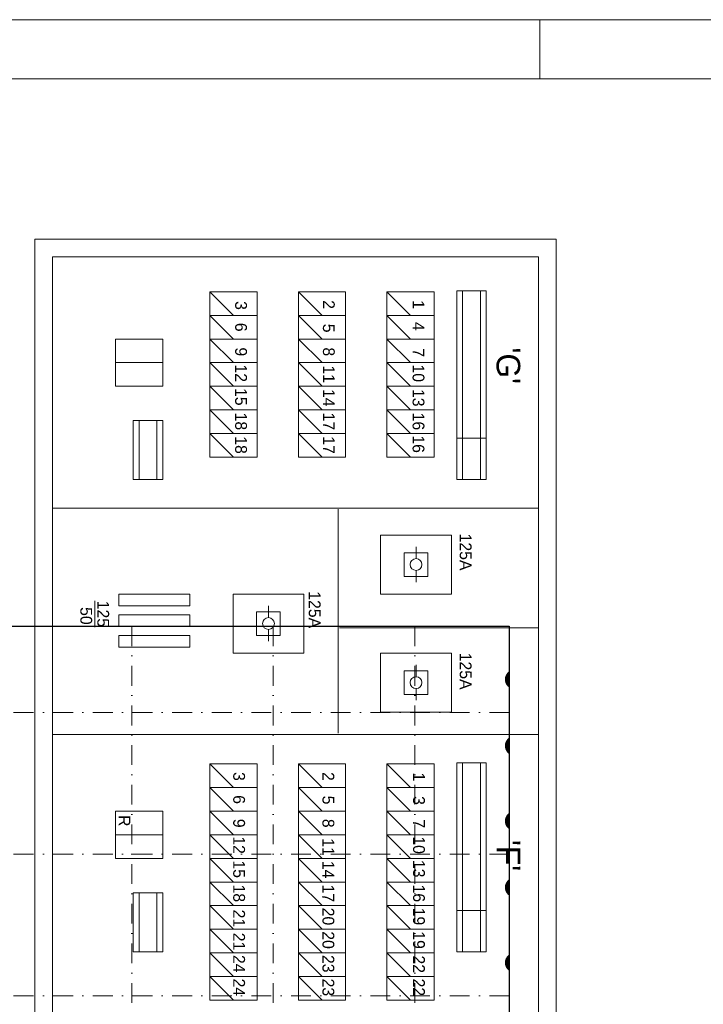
# Model space of a CAD drawing. Header units: millimetres. Extents: x 3142 to 87102, y -2885 to 56486.
# Tile 17 of 18: x 27495 to 50659, y 23121 to 56486. Entities that reach past the tile are written whole.
import ezdxf
from ezdxf.xclip import XClip

# ---------------------------------------------------------------- set-up
doc = ezdxf.new("R2010")
doc.units = ezdxf.units.MM
doc.header["$PDMODE"] = 3
doc.header["$PDSIZE"] = 1
doc.linetypes.add('DGN4', pattern=[1343.35376, 671.67688, -335.83844, 0, -335.83844])
for name, color, linetype in [('1', 7, 'Continuous'), ('52', 7, 'Continuous'), ('56', 7, 'Continuous'), ('58', 7, 'Continuous')]:
    doc.layers.add(name, color=color, linetype=linetype)
doc.styles.add('dgn003', font='dgn003.shx')
doc.styles.get("Standard").update_dxf_attribs({"font": 'arial.ttf'})
doc.dimstyles.get("Standard").update_dxf_attribs({"dimtxt": 0.18, "dimasz": 0.18, "dimexe": 0.18, "dimexo": 0.0625, "dimgap": 0.09, "dimtad": 0, "dimtih": 1, "dimtoh": 1, "dimdec": 4, "dimzin": 0, "dimdsep": 46, "dimtxsty": 'Standard', "dimcen": 0.09, "dimadec": 0, "dimazin": 0, "dimtfac": 1, "dimtdec": 4, "dimtofl": 0, "dimtmove": 0, "dimatfit": 3, "dimfxl": 1, "dimtolj": 1, "dimtzin": 0, "dimarcsym": 0})

# ---------------------------------------------------------------- blocks, each defined once
blk = doc.blocks.new('A1')
at = {"layer": '1', "color": 5, "linetype": 'Continuous', "lineweight": 0, "flags": 128}
blk.add_lwpolyline([(1000, 1000), (83100, 1000), (83100, 58400), (1000, 58400), (1000, 1000)], dxfattribs=at)
blk = doc.blocks.new('_DotSmall')
at = {"color": 0, "linetype": 'ByBlock', "const_width": 0.5}
blk.add_lwpolyline([(-0.0625, 0, 1), (0.0625, 0, 1)], format="xyb", close=True, dxfattribs=at)
blk = doc.blocks.new('*D17849')
at = {"layer": '58', "color": 3, "linetype": 'Continuous', "lineweight": 0, "transparency": 16777216}
for p, q in [((36433.44, 23417.77), (36433.44, 22692.77)), ((36433.44, 21167.77), (36433.44, 21892.77))]:
    blk.add_line(p, q, dxfattribs=at)
at = {"layer": 'Defpoints', "color": 0, "linetype": 'Continuous', "transparency": 16777216}
for p in [(36433.44, 23417.77), (37064.76, 23417.77), (37064.76, 21167.77)]:
    blk.add_point(p, dxfattribs=at)
at = {"layer": '58', "color": 3, "linetype": 'Continuous', "lineweight": 0, "transparency": 16777216, "xscale": 1080, "yscale": 1080, "zscale": 1080}
for p, rotation in [((36433.44, 23417.77), 90), ((36433.44, 21167.77), 270)]:
    blk.add_blockref('_DotSmall', p, dxfattribs=dict(at, rotation=rotation))
at = {"layer": '58', "color": 3, "linetype": 'Continuous', "lineweight": 0, "transparency": 16777216, "insert": (36433.44, 22292.77), "char_height": 200, "attachment_point": 5, "rotation": 270, "style": 'dgn003'}
blk.add_mtext('\\A1;2250', dxfattribs=at)
blk = doc.blocks.new('*D17850')
at = {"layer": '58', "color": 3, "linetype": 'Continuous', "lineweight": 0, "transparency": 16777216}
for p, q in [((36433.44, 25967.77), (36433.44, 25092.77)), ((36433.44, 23417.77), (36433.44, 24292.77))]:
    blk.add_line(p, q, dxfattribs=at)
at = {"layer": 'Defpoints', "color": 0, "linetype": 'Continuous', "transparency": 16777216}
for p in [(37064.76, 25967.77), (36433.44, 23417.77), (37064.76, 23417.77)]:
    blk.add_point(p, dxfattribs=at)
at = {"layer": '58', "color": 3, "linetype": 'Continuous', "lineweight": 0, "transparency": 16777216, "xscale": 1080, "yscale": 1080, "zscale": 1080}
for p, rotation in [((36433.44, 25967.77), 90), ((36433.44, 23417.77), 270)]:
    blk.add_blockref('_DotSmall', p, dxfattribs=dict(at, rotation=rotation))
at = {"layer": '58', "color": 3, "linetype": 'Continuous', "lineweight": 0, "transparency": 16777216, "insert": (36433.44, 24692.77), "char_height": 200, "attachment_point": 5, "rotation": 90, "style": 'dgn003'}
blk.add_mtext('\\A1;2550', dxfattribs=at)
blk = doc.blocks.new('*D17851')
at = {"layer": '58', "color": 3, "linetype": 'Continuous', "lineweight": 0, "transparency": 16777216}
for p, q in [((36433.44, 28217.77), (36433.44, 27492.77)), ((36433.44, 25967.77), (36433.44, 26692.77))]:
    blk.add_line(p, q, dxfattribs=at)
at = {"layer": 'Defpoints', "color": 0, "linetype": 'Continuous', "transparency": 16777216}
for p in [(36433.44, 28217.77), (37064.76, 28217.77), (37064.76, 25967.77)]:
    blk.add_point(p, dxfattribs=at)
at = {"layer": '58', "color": 3, "linetype": 'Continuous', "lineweight": 0, "transparency": 16777216, "xscale": 1080, "yscale": 1080, "zscale": 1080}
for p, rotation in [((36433.44, 28217.77), 90), ((36433.44, 25967.77), 270)]:
    blk.add_blockref('_DotSmall', p, dxfattribs=dict(at, rotation=rotation))
at = {"layer": '58', "color": 3, "linetype": 'Continuous', "lineweight": 0, "transparency": 16777216, "insert": (36433.44, 27092.77), "char_height": 200, "attachment_point": 5, "rotation": 270, "style": 'dgn003'}
blk.add_mtext('\\A1;2250', dxfattribs=at)
blk = doc.blocks.new('*D17852')
at = {"layer": '58', "color": 3, "linetype": 'Continuous', "lineweight": 0, "transparency": 16777216}
for p, q in [((36433.44, 30767.77), (36433.44, 29892.77)), ((36433.44, 28217.77), (36433.44, 29092.77))]:
    blk.add_line(p, q, dxfattribs=at)
at = {"layer": 'Defpoints', "color": 0, "linetype": 'Continuous', "transparency": 16777216}
for p in [(36433.44, 30767.77), (37064.76, 30767.77), (37064.76, 28217.77)]:
    blk.add_point(p, dxfattribs=at)
at = {"layer": '58', "color": 3, "linetype": 'Continuous', "lineweight": 0, "transparency": 16777216, "xscale": 1080, "yscale": 1080, "zscale": 1080}
for p, rotation in [((36433.44, 30767.77), 90), ((36433.44, 28217.77), 270)]:
    blk.add_blockref('_DotSmall', p, dxfattribs=dict(at, rotation=rotation))
at = {"layer": '58', "color": 3, "linetype": 'Continuous', "lineweight": 0, "transparency": 16777216, "insert": (36433.44, 29492.77), "char_height": 200, "attachment_point": 5, "rotation": 270, "style": 'dgn003'}
blk.add_mtext('\\A1;2550', dxfattribs=at)
blk = doc.blocks.new('*D17853')
at = {"layer": '58', "color": 3, "linetype": 'Continuous', "lineweight": 0, "transparency": 16777216}
for p, q in [((36433.44, 33017.77), (36433.44, 32292.77)), ((36433.44, 30767.77), (36433.44, 31492.77))]:
    blk.add_line(p, q, dxfattribs=at)
at = {"layer": 'Defpoints', "color": 0, "linetype": 'Continuous', "transparency": 16777216}
for p in [(36433.44, 33017.77), (37064.76, 33017.77), (37064.76, 30767.77)]:
    blk.add_point(p, dxfattribs=at)
at = {"layer": '58', "color": 3, "linetype": 'Continuous', "lineweight": 0, "transparency": 16777216, "xscale": 1080, "yscale": 1080, "zscale": 1080}
for p, rotation in [((36433.44, 33017.77), 90), ((36433.44, 30767.77), 270)]:
    blk.add_blockref('_DotSmall', p, dxfattribs=dict(at, rotation=rotation))
at = {"layer": '58', "color": 3, "linetype": 'Continuous', "lineweight": 0, "transparency": 16777216, "insert": (36433.44, 31892.77), "char_height": 200, "attachment_point": 5, "rotation": 270, "style": 'dgn003'}
blk.add_mtext('\\A1;2250', dxfattribs=at)
blk = doc.blocks.new('*D17854')
at = {"layer": '58', "color": 3, "linetype": 'Continuous', "lineweight": 0, "transparency": 16777216}
for p, q in [((36433.44, 35567.77), (36433.44, 34692.77)), ((36433.44, 33017.77), (36433.44, 33892.77))]:
    blk.add_line(p, q, dxfattribs=at)
at = {"layer": 'Defpoints', "color": 0, "linetype": 'Continuous', "transparency": 16777216}
for p in [(37064.76, 35567.77), (36433.44, 33017.77), (37064.76, 33017.77)]:
    blk.add_point(p, dxfattribs=at)
at = {"layer": '58', "color": 3, "linetype": 'Continuous', "lineweight": 0, "transparency": 16777216, "xscale": 1080, "yscale": 1080, "zscale": 1080}
for p, rotation in [((36433.44, 35567.77), 90), ((36433.44, 33017.77), 270)]:
    blk.add_blockref('_DotSmall', p, dxfattribs=dict(at, rotation=rotation))
at = {"layer": '58', "color": 3, "linetype": 'Continuous', "lineweight": 0, "transparency": 16777216, "insert": (36433.44, 34292.77), "char_height": 200, "attachment_point": 5, "rotation": 90, "style": 'dgn003'}
blk.add_mtext('\\A1;2550', dxfattribs=at)
blk = doc.blocks.new('AnonymousCell')
at = {"layer": '52', "color": 1, "linetype": 'Continuous', "lineweight": 0}
blk.add_line((-700, 400), (100, -400), dxfattribs=at)
at = {"layer": '52', "color": 1, "linetype": 'Continuous', "lineweight": 0, "flags": 128}
blk.add_lwpolyline([(-700, 400), (-700, -400), (900, -400), (900, 400), (-700, 400)], dxfattribs=at)
blk = doc.blocks.new('AnonymousCell1')
at = {"layer": '52', "color": 1, "linetype": 'Continuous', "lineweight": 0}
blk.add_line((-700, 400), (100, -400), dxfattribs=at)
at = {"layer": '52', "color": 1, "linetype": 'Continuous', "lineweight": 0, "flags": 128}
blk.add_lwpolyline([(-700, 400), (-700, -400), (900, -400), (900, 400), (-700, 400)], dxfattribs=at)
blk = doc.blocks.new('AnonymousCell2')
at = {"layer": '52', "color": 1, "linetype": 'Continuous', "lineweight": 0}
blk.add_line((-700, 400), (100, -400), dxfattribs=at)
at = {"layer": '52', "color": 1, "linetype": 'Continuous', "lineweight": 0, "flags": 128}
blk.add_lwpolyline([(-700, 400), (-700, -400), (900, -400), (900, 400), (-700, 400)], dxfattribs=at)
blk = doc.blocks.new('AnonymousCell3')
at = {"layer": '52', "color": 1, "linetype": 'Continuous', "lineweight": 0}
blk.add_line((-700, 400), (100, -400), dxfattribs=at)
at = {"layer": '52', "color": 1, "linetype": 'Continuous', "lineweight": 0, "flags": 128}
blk.add_lwpolyline([(-700, 400), (-700, -400), (900, -400), (900, 400), (-700, 400)], dxfattribs=at)
blk = doc.blocks.new('AnonymousCell4')
at = {"layer": '52', "color": 1, "linetype": 'Continuous', "lineweight": 0}
blk.add_line((-700, 400), (100, -400), dxfattribs=at)
at = {"layer": '52', "color": 1, "linetype": 'Continuous', "lineweight": 0, "flags": 128}
blk.add_lwpolyline([(-700, 400), (-700, -400), (900, -400), (900, 400), (-700, 400)], dxfattribs=at)
blk = doc.blocks.new('AnonymousCell5')
at = {"layer": '52', "color": 1, "linetype": 'Continuous', "lineweight": 0}
blk.add_line((-700, 400), (100, -400), dxfattribs=at)
at = {"layer": '52', "color": 1, "linetype": 'Continuous', "lineweight": 0, "flags": 128}
blk.add_lwpolyline([(-700, 400), (-700, -400), (900, -400), (900, 400), (-700, 400)], dxfattribs=at)
blk = doc.blocks.new('AnonymousCell6')
at = {"layer": '52', "color": 1, "linetype": 'Continuous', "lineweight": 0}
blk.add_line((-700, 400), (100, -400), dxfattribs=at)
at = {"layer": '52', "color": 1, "linetype": 'Continuous', "lineweight": 0, "flags": 128}
blk.add_lwpolyline([(-700, 400), (-700, -400), (900, -400), (900, 400), (-700, 400)], dxfattribs=at)
blk = doc.blocks.new('AnonymousCell7')
at = {"layer": '52', "color": 1, "linetype": 'Continuous', "lineweight": 0}
blk.add_line((-700, 400), (100, -400), dxfattribs=at)
at = {"layer": '52', "color": 1, "linetype": 'Continuous', "lineweight": 0, "flags": 128}
blk.add_lwpolyline([(-700, 400), (-700, -400), (900, -400), (900, 400), (-700, 400)], dxfattribs=at)
blk = doc.blocks.new('AnonymousCell8')
at = {"layer": '52', "color": 1, "linetype": 'Continuous', "lineweight": 0}
blk.add_line((-700, 400), (100, -400), dxfattribs=at)
at = {"layer": '52', "color": 1, "linetype": 'Continuous', "lineweight": 0, "flags": 128}
blk.add_lwpolyline([(-700, 400), (-700, -400), (900, -400), (900, 400), (-700, 400)], dxfattribs=at)
blk = doc.blocks.new('AnonymousCell9')
at = {"layer": '52', "color": 1, "linetype": 'Continuous', "lineweight": 0}
blk.add_line((-700, 400), (100, -400), dxfattribs=at)
at = {"layer": '52', "color": 1, "linetype": 'Continuous', "lineweight": 0, "flags": 128}
blk.add_lwpolyline([(-700, 400), (-700, -400), (900, -400), (900, 400), (-700, 400)], dxfattribs=at)
blk = doc.blocks.new('AnonymousCell10')
at = {"layer": '52', "color": 1, "linetype": 'Continuous', "lineweight": 0}
blk.add_line((-700, 400), (100, -400), dxfattribs=at)
at = {"layer": '52', "color": 1, "linetype": 'Continuous', "lineweight": 0, "flags": 128}
blk.add_lwpolyline([(-700, 400), (-700, -400), (900, -400), (900, 400), (-700, 400)], dxfattribs=at)
blk = doc.blocks.new('AnonymousCell11')
at = {"layer": '52', "color": 1, "linetype": 'Continuous', "lineweight": 0}
blk.add_line((-700, 400), (100, -400), dxfattribs=at)
at = {"layer": '52', "color": 1, "linetype": 'Continuous', "lineweight": 0, "flags": 128}
blk.add_lwpolyline([(-700, 400), (-700, -400), (900, -400), (900, 400), (-700, 400)], dxfattribs=at)
blk = doc.blocks.new('AnonymousCell12')
at = {"layer": '52', "color": 1, "linetype": 'Continuous', "lineweight": 0}
blk.add_line((-700, 400), (100, -400), dxfattribs=at)
at = {"layer": '52', "color": 1, "linetype": 'Continuous', "lineweight": 0, "flags": 128}
blk.add_lwpolyline([(-700, 400), (-700, -400), (900, -400), (900, 400), (-700, 400)], dxfattribs=at)
blk = doc.blocks.new('AnonymousCell13')
at = {"layer": '52', "color": 1, "linetype": 'Continuous', "lineweight": 0}
blk.add_line((-700, 400), (100, -400), dxfattribs=at)
at = {"layer": '52', "color": 1, "linetype": 'Continuous', "lineweight": 0, "flags": 128}
blk.add_lwpolyline([(-700, 400), (-700, -400), (900, -400), (900, 400), (-700, 400)], dxfattribs=at)
blk = doc.blocks.new('AnonymousCell14')
at = {"layer": '52', "color": 1, "linetype": 'Continuous', "lineweight": 0}
blk.add_line((-700, 400), (100, -400), dxfattribs=at)
at = {"layer": '52', "color": 1, "linetype": 'Continuous', "lineweight": 0, "flags": 128}
blk.add_lwpolyline([(-700, 400), (-700, -400), (900, -400), (900, 400), (-700, 400)], dxfattribs=at)
blk = doc.blocks.new('AnonymousCell15')
at = {"layer": '52', "color": 1, "linetype": 'Continuous', "lineweight": 0}
blk.add_line((-700, 400), (100, -400), dxfattribs=at)
at = {"layer": '52', "color": 1, "linetype": 'Continuous', "lineweight": 0, "flags": 128}
blk.add_lwpolyline([(-700, 400), (-700, -400), (900, -400), (900, 400), (-700, 400)], dxfattribs=at)
blk = doc.blocks.new('AnonymousCell16')
at = {"layer": '52', "color": 1, "linetype": 'Continuous', "lineweight": 0}
blk.add_line((-700, 400), (100, -400), dxfattribs=at)
at = {"layer": '52', "color": 1, "linetype": 'Continuous', "lineweight": 0, "flags": 128}
blk.add_lwpolyline([(-700, 400), (-700, -400), (900, -400), (900, 400), (-700, 400)], dxfattribs=at)
blk = doc.blocks.new('AnonymousCell17')
at = {"layer": '52', "color": 1, "linetype": 'Continuous', "lineweight": 0}
blk.add_line((-700, 400), (100, -400), dxfattribs=at)
at = {"layer": '52', "color": 1, "linetype": 'Continuous', "lineweight": 0, "flags": 128}
blk.add_lwpolyline([(-700, 400), (-700, -400), (900, -400), (900, 400), (-700, 400)], dxfattribs=at)
blk = doc.blocks.new('AnonymousCell18')
at = {"layer": '52', "color": 1, "linetype": 'Continuous', "lineweight": 0}
blk.add_line((-700, 400), (100, -400), dxfattribs=at)
at = {"layer": '52', "color": 1, "linetype": 'Continuous', "lineweight": 0, "flags": 128}
blk.add_lwpolyline([(-700, 400), (-700, -400), (900, -400), (900, 400), (-700, 400)], dxfattribs=at)
blk = doc.blocks.new('AnonymousCell19')
at = {"layer": '52', "color": 1, "linetype": 'Continuous', "lineweight": 0}
blk.add_line((-700, 400), (100, -400), dxfattribs=at)
at = {"layer": '52', "color": 1, "linetype": 'Continuous', "lineweight": 0, "flags": 128}
blk.add_lwpolyline([(-700, 400), (-700, -400), (900, -400), (900, 400), (-700, 400)], dxfattribs=at)
blk = doc.blocks.new('AnonymousCell20')
at = {"layer": '52', "color": 1, "linetype": 'Continuous', "lineweight": 0}
blk.add_line((-700, 400), (100, -400), dxfattribs=at)
at = {"layer": '52', "color": 1, "linetype": 'Continuous', "lineweight": 0, "flags": 128}
blk.add_lwpolyline([(-700, 400), (-700, -400), (900, -400), (900, 400), (-700, 400)], dxfattribs=at)
blk = doc.blocks.new('AnonymousCell21')
at = {"layer": '52', "color": 1, "linetype": 'Continuous', "lineweight": 0}
for p, q in [((0, 200), (0, 600)), ((0, -200), (0, -600))]:
    blk.add_line(p, q, dxfattribs=at)
at = {"layer": '52', "color": 1, "linetype": 'Continuous', "lineweight": 0, "flags": 128}
for points in [[(1200, 1000), (1200, -1000), (-1200, -1000), (-1200, 1000), (1200, 1000)], [(-400, 400), (-400, -400), (400, -400), (400, 400), (-400, 400)]]:
    blk.add_lwpolyline(points, dxfattribs=at)
at = {"layer": '52', "color": 1, "linetype": 'Continuous', "lineweight": 0}
blk.add_circle((1, 0), 200, dxfattribs=at)
blk = doc.blocks.new('AnonymousCell22')
at = {"layer": '52', "color": 1, "linetype": 'Continuous', "lineweight": 0}
for p, q in [((0, 200), (0, 600)), ((0, -200), (0, -600))]:
    blk.add_line(p, q, dxfattribs=at)
at = {"layer": '52', "color": 1, "linetype": 'Continuous', "lineweight": 0, "flags": 128}
for points in [[(1200, 1000), (1200, -1000), (-1200, -1000), (-1200, 1000), (1200, 1000)], [(-400, 400), (-400, -400), (400, -400), (400, 400), (-400, 400)]]:
    blk.add_lwpolyline(points, dxfattribs=at)
at = {"layer": '52', "color": 1, "linetype": 'Continuous', "lineweight": 0}
blk.add_circle((1, 0), 200, dxfattribs=at)
blk = doc.blocks.new('AnonymousCell23')
at = {"layer": '52', "color": 1, "linetype": 'Continuous', "lineweight": 0}
for p, q in [((0, 200), (0, 600)), ((0, -200), (0, -600))]:
    blk.add_line(p, q, dxfattribs=at)
at = {"layer": '52', "color": 1, "linetype": 'Continuous', "lineweight": 0, "flags": 128}
for points in [[(1200, 1000), (1200, -1000), (-1200, -1000), (-1200, 1000), (1200, 1000)], [(-400, 400), (-400, -400), (400, -400), (400, 400), (-400, 400)]]:
    blk.add_lwpolyline(points, dxfattribs=at)
at = {"layer": '52', "color": 1, "linetype": 'Continuous', "lineweight": 0}
blk.add_circle((1, 0), 200, dxfattribs=at)
blk = doc.blocks.new('AnonymousCell24')
at = {"layer": '52', "color": 1, "linetype": 'Continuous', "lineweight": 0}
blk.add_line((-700, 400), (100, -400), dxfattribs=at)
at = {"layer": '52', "color": 1, "linetype": 'Continuous', "lineweight": 0, "flags": 128}
blk.add_lwpolyline([(-700, 400), (-700, -400), (900, -400), (900, 400), (-700, 400)], dxfattribs=at)
blk = doc.blocks.new('AnonymousCell25')
at = {"layer": '52', "color": 1, "linetype": 'Continuous', "lineweight": 0}
blk.add_line((-700, 400), (100, -400), dxfattribs=at)
at = {"layer": '52', "color": 1, "linetype": 'Continuous', "lineweight": 0, "flags": 128}
blk.add_lwpolyline([(-700, 400), (-700, -400), (900, -400), (900, 400), (-700, 400)], dxfattribs=at)
blk = doc.blocks.new('AnonymousCell26')
at = {"layer": '52', "color": 1, "linetype": 'Continuous', "lineweight": 0}
blk.add_line((-700, 400), (100, -400), dxfattribs=at)
at = {"layer": '52', "color": 1, "linetype": 'Continuous', "lineweight": 0, "flags": 128}
blk.add_lwpolyline([(-700, 400), (-700, -400), (900, -400), (900, 400), (-700, 400)], dxfattribs=at)
blk = doc.blocks.new('AnonymousCell27')
at = {"layer": '52', "color": 1, "linetype": 'Continuous', "lineweight": 0}
blk.add_line((-700, 400), (100, -400), dxfattribs=at)
at = {"layer": '52', "color": 1, "linetype": 'Continuous', "lineweight": 0, "flags": 128}
blk.add_lwpolyline([(-700, 400), (-700, -400), (900, -400), (900, 400), (-700, 400)], dxfattribs=at)
blk = doc.blocks.new('AnonymousCell28')
at = {"layer": '52', "color": 1, "linetype": 'Continuous', "lineweight": 0}
blk.add_line((-700, 400), (100, -400), dxfattribs=at)
at = {"layer": '52', "color": 1, "linetype": 'Continuous', "lineweight": 0, "flags": 128}
blk.add_lwpolyline([(-700, 400), (-700, -400), (900, -400), (900, 400), (-700, 400)], dxfattribs=at)
blk = doc.blocks.new('AnonymousCell29')
at = {"layer": '52', "color": 1, "linetype": 'Continuous', "lineweight": 0}
blk.add_line((-700, 400), (100, -400), dxfattribs=at)
at = {"layer": '52', "color": 1, "linetype": 'Continuous', "lineweight": 0, "flags": 128}
blk.add_lwpolyline([(-700, 400), (-700, -400), (900, -400), (900, 400), (-700, 400)], dxfattribs=at)
blk = doc.blocks.new('AnonymousCell30')
at = {"layer": '52', "color": 1, "linetype": 'Continuous', "lineweight": 0}
blk.add_line((-700, 400), (100, -400), dxfattribs=at)
at = {"layer": '52', "color": 1, "linetype": 'Continuous', "lineweight": 0, "flags": 128}
blk.add_lwpolyline([(-700, 400), (-700, -400), (900, -400), (900, 400), (-700, 400)], dxfattribs=at)
blk = doc.blocks.new('AnonymousCell31')
at = {"layer": '52', "color": 1, "linetype": 'Continuous', "lineweight": 0}
blk.add_line((-700, 400), (100, -400), dxfattribs=at)
at = {"layer": '52', "color": 1, "linetype": 'Continuous', "lineweight": 0, "flags": 128}
blk.add_lwpolyline([(-700, 400), (-700, -400), (900, -400), (900, 400), (-700, 400)], dxfattribs=at)
blk = doc.blocks.new('AnonymousCell32')
at = {"layer": '52', "color": 1, "linetype": 'Continuous', "lineweight": 0}
blk.add_line((-700, 400), (100, -400), dxfattribs=at)
at = {"layer": '52', "color": 1, "linetype": 'Continuous', "lineweight": 0, "flags": 128}
blk.add_lwpolyline([(-700, 400), (-700, -400), (900, -400), (900, 400), (-700, 400)], dxfattribs=at)
blk = doc.blocks.new('AnonymousCell33')
at = {"layer": '52', "color": 1, "linetype": 'Continuous', "lineweight": 0}
blk.add_line((-700, 400), (100, -400), dxfattribs=at)
at = {"layer": '52', "color": 1, "linetype": 'Continuous', "lineweight": 0, "flags": 128}
blk.add_lwpolyline([(-700, 400), (-700, -400), (900, -400), (900, 400), (-700, 400)], dxfattribs=at)
blk = doc.blocks.new('AnonymousCell34')
at = {"layer": '52', "color": 1, "linetype": 'Continuous', "lineweight": 0}
blk.add_line((-700, 400), (100, -400), dxfattribs=at)
at = {"layer": '52', "color": 1, "linetype": 'Continuous', "lineweight": 0, "flags": 128}
blk.add_lwpolyline([(-700, 400), (-700, -400), (900, -400), (900, 400), (-700, 400)], dxfattribs=at)
blk = doc.blocks.new('AnonymousCell35')
at = {"layer": '52', "color": 1, "linetype": 'Continuous', "lineweight": 0}
blk.add_line((-700, 400), (100, -400), dxfattribs=at)
at = {"layer": '52', "color": 1, "linetype": 'Continuous', "lineweight": 0, "flags": 128}
blk.add_lwpolyline([(-700, 400), (-700, -400), (900, -400), (900, 400), (-700, 400)], dxfattribs=at)
blk = doc.blocks.new('AnonymousCell36')
at = {"layer": '52', "color": 1, "linetype": 'Continuous', "lineweight": 0}
blk.add_line((-700, 400), (100, -400), dxfattribs=at)
at = {"layer": '52', "color": 1, "linetype": 'Continuous', "lineweight": 0, "flags": 128}
blk.add_lwpolyline([(-700, 400), (-700, -400), (900, -400), (900, 400), (-700, 400)], dxfattribs=at)
blk = doc.blocks.new('AnonymousCell37')
at = {"layer": '52', "color": 1, "linetype": 'Continuous', "lineweight": 0}
blk.add_line((-700, 400), (100, -400), dxfattribs=at)
at = {"layer": '52', "color": 1, "linetype": 'Continuous', "lineweight": 0, "flags": 128}
blk.add_lwpolyline([(-700, 400), (-700, -400), (900, -400), (900, 400), (-700, 400)], dxfattribs=at)
blk = doc.blocks.new('AnonymousCell38')
at = {"layer": '52', "color": 1, "linetype": 'Continuous', "lineweight": 0}
blk.add_line((-700, 400), (100, -400), dxfattribs=at)
at = {"layer": '52', "color": 1, "linetype": 'Continuous', "lineweight": 0, "flags": 128}
blk.add_lwpolyline([(-700, 400), (-700, -400), (900, -400), (900, 400), (-700, 400)], dxfattribs=at)
blk = doc.blocks.new('AnonymousCell39')
at = {"layer": '52', "color": 1, "linetype": 'Continuous', "lineweight": 0}
blk.add_line((-700, 400), (100, -400), dxfattribs=at)
at = {"layer": '52', "color": 1, "linetype": 'Continuous', "lineweight": 0, "flags": 128}
blk.add_lwpolyline([(-700, 400), (-700, -400), (900, -400), (900, 400), (-700, 400)], dxfattribs=at)
blk = doc.blocks.new('AnonymousCell40')
at = {"layer": '52', "color": 1, "linetype": 'Continuous', "lineweight": 0}
blk.add_line((-700, 400), (100, -400), dxfattribs=at)
at = {"layer": '52', "color": 1, "linetype": 'Continuous', "lineweight": 0, "flags": 128}
blk.add_lwpolyline([(-700, 400), (-700, -400), (900, -400), (900, 400), (-700, 400)], dxfattribs=at)
blk = doc.blocks.new('AnonymousCell41')
at = {"layer": '52', "color": 1, "linetype": 'Continuous', "lineweight": 0}
blk.add_line((-700, 400), (100, -400), dxfattribs=at)
at = {"layer": '52', "color": 1, "linetype": 'Continuous', "lineweight": 0, "flags": 128}
blk.add_lwpolyline([(-700, 400), (-700, -400), (900, -400), (900, 400), (-700, 400)], dxfattribs=at)
blk = doc.blocks.new('AnonymousCell42')
at = {"layer": '52', "color": 1, "linetype": 'Continuous', "lineweight": 0}
blk.add_line((-700, 400), (100, -400), dxfattribs=at)
at = {"layer": '52', "color": 1, "linetype": 'Continuous', "lineweight": 0, "flags": 128}
blk.add_lwpolyline([(-700, 400), (-700, -400), (900, -400), (900, 400), (-700, 400)], dxfattribs=at)
blk = doc.blocks.new('AnonymousCell43')
at = {"layer": '52', "color": 1, "linetype": 'Continuous', "lineweight": 0}
blk.add_line((-700, 400), (100, -400), dxfattribs=at)
at = {"layer": '52', "color": 1, "linetype": 'Continuous', "lineweight": 0, "flags": 128}
blk.add_lwpolyline([(-700, 400), (-700, -400), (900, -400), (900, 400), (-700, 400)], dxfattribs=at)
blk = doc.blocks.new('AnonymousCell44')
at = {"layer": '52', "color": 1, "linetype": 'Continuous', "lineweight": 0}
blk.add_line((-700, 400), (100, -400), dxfattribs=at)
at = {"layer": '52', "color": 1, "linetype": 'Continuous', "lineweight": 0, "flags": 128}
blk.add_lwpolyline([(-700, 400), (-700, -400), (900, -400), (900, 400), (-700, 400)], dxfattribs=at)
blk = doc.blocks.new('AnonymousCell45')
at = {"layer": '52', "color": 1, "linetype": 'Continuous', "lineweight": 0}
blk.add_line((-700, 400), (100, -400), dxfattribs=at)
at = {"layer": '52', "color": 1, "linetype": 'Continuous', "lineweight": 0, "flags": 128}
blk.add_lwpolyline([(-700, 400), (-700, -400), (900, -400), (900, 400), (-700, 400)], dxfattribs=at)
blk = doc.blocks.new('AnonymousCell46')
at = {"layer": '52', "color": 1, "linetype": 'Continuous', "lineweight": 0}
blk.add_line((-700, 400), (100, -400), dxfattribs=at)
at = {"layer": '52', "color": 1, "linetype": 'Continuous', "lineweight": 0, "flags": 128}
blk.add_lwpolyline([(-700, 400), (-700, -400), (900, -400), (900, 400), (-700, 400)], dxfattribs=at)
blk = doc.blocks.new('AnonymousCell47')
at = {"layer": '52', "color": 1, "linetype": 'Continuous', "lineweight": 0}
blk.add_line((-700, 400), (100, -400), dxfattribs=at)
at = {"layer": '52', "color": 1, "linetype": 'Continuous', "lineweight": 0, "flags": 128}
blk.add_lwpolyline([(-700, 400), (-700, -400), (900, -400), (900, 400), (-700, 400)], dxfattribs=at)
blk = doc.blocks.new('AnonymousCell48')
at = {"layer": '52', "color": 1, "linetype": 'Continuous', "lineweight": 0}
blk.add_line((-700, 400), (100, -400), dxfattribs=at)
at = {"layer": '52', "color": 1, "linetype": 'Continuous', "lineweight": 0, "flags": 128}
blk.add_lwpolyline([(-700, 400), (-700, -400), (900, -400), (900, 400), (-700, 400)], dxfattribs=at)
blk = doc.blocks.new('AnonymousCell49')
at = {"layer": '52', "color": 1, "linetype": 'Continuous', "lineweight": 0}
blk.add_line((-700, 400), (100, -400), dxfattribs=at)
at = {"layer": '52', "color": 1, "linetype": 'Continuous', "lineweight": 0, "flags": 128}
blk.add_lwpolyline([(-700, 400), (-700, -400), (900, -400), (900, 400), (-700, 400)], dxfattribs=at)
blk = doc.blocks.new('AnonymousCell50')
at = {"layer": '52', "color": 1, "linetype": 'Continuous', "lineweight": 0}
blk.add_line((-700, 400), (100, -400), dxfattribs=at)
at = {"layer": '52', "color": 1, "linetype": 'Continuous', "lineweight": 0, "flags": 128}
blk.add_lwpolyline([(-700, 400), (-700, -400), (900, -400), (900, 400), (-700, 400)], dxfattribs=at)
blk = doc.blocks.new('AnonymousCell51')
at = {"layer": '52', "color": 1, "linetype": 'Continuous', "lineweight": 0}
blk.add_line((-700, 400), (100, -400), dxfattribs=at)
at = {"layer": '52', "color": 1, "linetype": 'Continuous', "lineweight": 0, "flags": 128}
blk.add_lwpolyline([(-700, 400), (-700, -400), (900, -400), (900, 400), (-700, 400)], dxfattribs=at)
blk = doc.blocks.new('AnonymousCell52')
at = {"layer": '52', "color": 1, "linetype": 'Continuous', "lineweight": 0}
blk.add_line((-700, 400), (100, -400), dxfattribs=at)
at = {"layer": '52', "color": 1, "linetype": 'Continuous', "lineweight": 0, "flags": 128}
blk.add_lwpolyline([(-700, 400), (-700, -400), (900, -400), (900, 400), (-700, 400)], dxfattribs=at)
blk = doc.blocks.new('AnonymousCell53')
at = {"layer": '52', "color": 1, "linetype": 'Continuous', "lineweight": 0}
blk.add_line((-700, 400), (100, -400), dxfattribs=at)
at = {"layer": '52', "color": 1, "linetype": 'Continuous', "lineweight": 0, "flags": 128}
blk.add_lwpolyline([(-700, 400), (-700, -400), (900, -400), (900, 400), (-700, 400)], dxfattribs=at)
blk = doc.blocks.new('A3')
at = {"layer": '1', "color": 1, "linetype": 'Continuous', "lineweight": 0}
for p, q in [((83959.61, 59371.44), (0, 59371.44)), ((41979.8, 57372.39), (41979.8, 59371.44))]:
    blk.add_line(p, q, dxfattribs=at)
at = {"layer": '1', "color": 5, "linetype": 'Continuous', "lineweight": 0, "flags": 128}
blk.add_lwpolyline([(1999.05, 1999.03), (81960.57, 1999.03), (81960.57, 57372.39), (1999.05, 57372.39), (1999.05, 1999.03)], dxfattribs=at)
blk = doc.blocks.new('AnonymousCell54')
at = {"color": 1, "linetype": 'Continuous', "lineweight": 0}
blk.add_blockref('A3', (-41980, -29686), dxfattribs=at)
blk = doc.blocks.new('50E03_329_B02 - Default')
at = {"layer": '56', "color": 3, "linetype": 'DGN4', "lineweight": 0}
for p, q in [((23449.76, 50407.77), (23449.76, 1494.98)), ((28249.76, 50407.77), (28249.76, 1494.98)), ((33049.76, 50407.77), (33049.76, 1494.98)), ((37849.76, 50407.77), (37849.76, 1494.98)), ((51564.76, 36692.77), (-3435.24, 36692.77)), ((51564.76, 31892.77), (-3435.24, 31892.77)), ((51564.76, 27092.77), (-3435.24, 27092.77)), ((51564.76, 22292.77), (-3435.24, 22292.77))]:
    blk.add_line(p, q, dxfattribs=at)
at = {"color": 7, "linetype": 'Continuous', "lineweight": 0}
blk.add_blockref('A1', (-8492.96, -3060.21), dxfattribs=at)
at = {"layer": '58', "color": 3, "linetype": 'Continuous', "lineweight": 0}
for base, p1, p2, angle, picture, middle, turn in [((36433.44, 33017.77), (37064.76, 35567.77), (37064.76, 33017.77), 90, '*D17854', (36433.44, 34292.77), 90), ((36433.44, 33017.77), (37064.76, 30767.77), (37064.76, 33017.77), 270, '*D17853', (36433.44, 31892.77), 270), ((36433.44, 30767.77), (37064.76, 28217.77), (37064.76, 30767.77), 270, '*D17852', (36433.44, 29492.77), 270), ((36433.44, 28217.77), (37064.76, 25967.77), (37064.76, 28217.77), 270, '*D17851', (36433.44, 27092.77), 270), ((36433.44, 23417.77), (37064.76, 25967.77), (37064.76, 23417.77), 90, '*D17850', (36433.44, 24692.77), 90), ((36433.44, 23417.77), (37064.76, 21167.77), (37064.76, 23417.77), 270, '*D17849', (36433.44, 22292.77), 270)]:
    dim = blk.add_linear_dim(base=base, p1=p1, p2=p2, angle=angle, dimstyle='Standard', override={"dimscale": 1, "dimtxt": 200, "dimasz": 1080, "dimexe": 0, "dimexo": 0, "dimgap": 100, "dimtad": 1, "dimjust": 0, "dimtih": 0, "dimtoh": 0, "dimdec": 0, "dimlfac": 1, "dimzin": 11, "dimdsep": 46, "dimlunit": 2, "dimpost": '<>', "dimtxsty": 'dgn003', "dimblk1": 'DotSmall', "dimblk2": 'DotSmall', "dimsah": 1, "dimcen": 0, "dimse1": 1, "dimse2": 1, "dimclrd": 3, "dimclre": 3, "dimclrt": 3, "dimtol": 0, "dimtix": 1, "dimtofl": 1, "dimatfit": 3, "dimfrac": 1, "dimtolj": 1, "dimlwd": 0, "dimlwe": 0}, dxfattribs=at)
    dim.commit()
    dim.dimension.update_dxf_attribs({"geometry": picture, "text_midpoint": middle, "text_rotation": turn})

msp = doc.modelspace()

# ---------------------------------------------------------------- linework, layer by layer
at = {"layer": '52', "color": 1, "linetype": 'Continuous', "lineweight": 0}
for p, q in [((42504.31, 47303.16), (42504.31, 40903.16)), ((43104.31, 47303.16), (43104.31, 40903.16)), ((31540.31, 42903.16), (31540.31, 40903.16)), ((32140.31, 42903.16), (32140.31, 40903.16)), ((42504.31, 31303.16), (42504.31, 24903.16)), ((43104.31, 31303.16), (43104.31, 24903.16)), ((31540.31, 26903.16), (31540.31, 24903.16)), ((32140.31, 26903.16), (32140.31, 24903.16))]:
    msp.add_line(p, q, dxfattribs=at)
at = {"layer": '52', "color": 1, "linetype": 'CONTINUOUS', "lineweight": 0}
for p, q in [((45074.31, 39937.36), (28608.31, 39937.36)), ((28608.31, 39937.36), (28608.31, 39937.16)), ((28608.31, 39936.96), (28608.31, 39937.16)), ((45074.31, 39936.96), (28608.31, 39936.96)), ((38288.11, 39897.16), (38288.31, 39897.16)), ((38288.11, 39897.16), (38288.11, 32305.16)), ((38288.51, 39897.16), (38288.31, 39897.16)), ((38288.51, 39897.16), (38288.51, 32305.16)), ((45074.31, 39937.36), (45074.31, 39937.16)), ((45074.31, 39936.96), (45074.31, 39937.16)), ((45074.31, 35875.36), (38328.31, 35875.36)), ((38328.31, 35875.36), (38328.31, 35875.16)), ((38328.31, 35874.96), (38328.31, 35875.16)), ((45074.31, 35874.96), (38328.31, 35874.96)), ((45074.31, 35875.36), (45074.31, 35875.16)), ((45074.31, 35874.96), (45074.31, 35875.16)), ((45074.31, 32265.36), (28608.31, 32265.36)), ((28608.31, 32265.36), (28608.31, 32265.16)), ((28608.31, 32264.96), (28608.31, 32265.16)), ((45074.31, 32264.96), (28608.31, 32264.96)), ((38288.11, 32305.16), (38288.31, 32305.16)), ((38288.51, 32305.16), (38288.31, 32305.16)), ((45074.31, 32265.36), (45074.31, 32265.16)), ((45074.31, 32264.96), (45074.31, 32265.16))]:
    msp.add_line(p, q, dxfattribs=at)
at = {"layer": '52', "color": 1, "linetype": 'Continuous', "lineweight": 0, "flags": 128}
for points in [[(28008.31, 49053.16), (28008.31, 21695.16), (45674.31, 21695.16), (45674.31, 49053.16), (28008.31, 49053.16)], [(45074.31, 48453.16), (45074.31, 22295.16), (28608.31, 22295.16), (28608.31, 48453.16), (45074.31, 48453.16)], [(42304.31, 47303.16), (42304.31, 42303.16), (43304.31, 42303.16), (43304.31, 47303.16), (42304.31, 47303.16)], [(30740.31, 45665.16), (30740.31, 44865.16), (32340.31, 44865.16), (32340.31, 45665.16), (30740.31, 45665.16)], [(30740.31, 44865.16), (30740.31, 44065.16), (32340.31, 44065.16), (32340.31, 44865.16), (30740.31, 44865.16)], [(31340.31, 42903.16), (31340.31, 40903.16), (32340.31, 40903.16), (32340.31, 42903.16), (31340.31, 42903.16)], [(42304.31, 42303.16), (42304.31, 40903.16), (43304.31, 40903.16), (43304.31, 42303.16), (42304.31, 42303.16)], [(30856.31, 37023.16), (30856.31, 36623.16), (33256.31, 36623.16), (33256.31, 37023.16), (30856.31, 37023.16)], [(30856.31, 36323.16), (30856.31, 35923.16), (33256.31, 35923.16), (33256.31, 36323.16), (30856.31, 36323.16)], [(30856.31, 35623.16), (30856.31, 35223.16), (33256.31, 35223.16), (33256.31, 35623.16), (30856.31, 35623.16)], [(42304.31, 31303.16), (42304.31, 26303.16), (43304.31, 26303.16), (43304.31, 31303.16), (42304.31, 31303.16)], [(30740.31, 29665.16), (30740.31, 28865.16), (32340.31, 28865.16), (32340.31, 29665.16), (30740.31, 29665.16)], [(30740.31, 28865.16), (30740.31, 28065.16), (32340.31, 28065.16), (32340.31, 28865.16), (30740.31, 28865.16)], [(31340.31, 26903.16), (31340.31, 24903.16), (32340.31, 24903.16), (32340.31, 26903.16), (31340.31, 26903.16)], [(42304.31, 26303.16), (42304.31, 24903.16), (43304.31, 24903.16), (43304.31, 26303.16), (42304.31, 26303.16)]]:
    msp.add_lwpolyline(points, dxfattribs=at)

# ---------------------------------------------------------------- block references
at = {"color": 1, "linetype": 'Continuous', "lineweight": 0}
for name, p in [('AnonymousCell54', (45122.27, 26800.35)), ('AnonymousCell14', (34640.31, 46865.16)), ('AnonymousCell7', (37640.31, 46865.16)), ('AnonymousCell', (40640.31, 46865.16)), ('AnonymousCell15', (34640.31, 46065.16)), ('AnonymousCell8', (37640.31, 46065.16)), ('AnonymousCell1', (40640.31, 46065.16)), ('AnonymousCell16', (34640.31, 45265.16)), ('AnonymousCell9', (37640.31, 45265.16)), ('AnonymousCell2', (40640.31, 45265.16)), ('AnonymousCell17', (34640.31, 44465.16)), ('AnonymousCell10', (37640.31, 44465.16)), ('AnonymousCell3', (40640.31, 44465.16)), ('AnonymousCell18', (34640.31, 43665.16)), ('AnonymousCell11', (37640.31, 43665.16)), ('AnonymousCell4', (40640.31, 43665.16)), ('AnonymousCell19', (34640.31, 42865.16)), ('AnonymousCell12', (37640.31, 42865.16)), ('AnonymousCell5', (40640.31, 42865.16)), ('AnonymousCell20', (34640.31, 42065.16)), ('AnonymousCell13', (37640.31, 42065.16)), ('AnonymousCell6', (40640.31, 42065.16)), ('AnonymousCell21', (40924.31, 38023.16)), ('AnonymousCell23', (35924.31, 36023.16)), ('AnonymousCell22', (40924.31, 34023.16)), ('AnonymousCell38', (34640.31, 30865.16)), ('AnonymousCell31', (37640.31, 30865.16)), ('AnonymousCell24', (40640.31, 30865.16)), ('AnonymousCell39', (34640.31, 30065.16)), ('AnonymousCell32', (37640.31, 30065.16)), ('AnonymousCell25', (40640.31, 30065.16)), ('AnonymousCell40', (34640.31, 29265.16)), ('AnonymousCell33', (37640.31, 29265.16)), ('AnonymousCell26', (40640.31, 29265.16)), ('AnonymousCell41', (34640.31, 28465.16)), ('AnonymousCell34', (37640.31, 28465.16)), ('AnonymousCell27', (40640.31, 28465.16)), ('AnonymousCell42', (34640.31, 27665.16)), ('AnonymousCell35', (37640.31, 27665.16)), ('AnonymousCell28', (40640.31, 27665.16)), ('AnonymousCell43', (34640.31, 26865.16)), ('AnonymousCell36', (37640.31, 26865.16)), ('AnonymousCell29', (40640.31, 26865.16)), ('AnonymousCell44', (34640.31, 26065.16)), ('AnonymousCell37', (37640.31, 26065.16)), ('AnonymousCell30', (40640.31, 26065.16)), ('AnonymousCell51', (34640.31, 25265.16)), ('AnonymousCell48', (37640.31, 25265.16)), ('AnonymousCell45', (40640.31, 25265.16)), ('AnonymousCell52', (34640.31, 24465.16)), ('AnonymousCell49', (37640.31, 24465.16)), ('AnonymousCell46', (40640.31, 24465.16)), ('AnonymousCell53', (34640.31, 23665.16)), ('AnonymousCell50', (37640.31, 23665.16)), ('AnonymousCell47', (40640.31, 23665.16))]:
    msp.add_blockref(name, p, dxfattribs=at)
ref = msp.add_blockref('50E03_329_B02 - Default', (7839.55, 1112.39))
XClip(ref).set_block_clipping_path([(-1935.24, 48907.77), (12172.56, 48907.77), (12172.56, 34820.1), (36242.63, 34820.1), (36242.63, 16651.08), (38416.7, 16651.08), (38416.7, 2907.77), (-1935.24, 2907.77)])

# ---------------------------------------------------------------- texts
at = {"layer": '52', "color": 1, "linetype": 'Continuous', "lineweight": 0, "style": 'dgn003'}
for s, height, p in [('3', 399.996, (34796.31, 46949.16)), ('2', 399.996, (37770.31, 46981.16)), ('1', 399.996, (40808.31, 46981.16)), ('6', 399.996, (34796.31, 46213.16)), ('5', 399.996, (37770.31, 46181.16)), ('4', 399.996, (40808.31, 46245.16)), ('9', 399.996, (34796.31, 45381.16)), ('8', 399.996, (37770.31, 45381.16)), ('7', 399.996, (40808.31, 45349.16)), ("'G'", 799.992, (43654.31, 45381.16)), ('12', 399.996, (34796.31, 44803.16)), ('11', 399.996, (37770.31, 44771.16)), ('10', 399.996, (40808.31, 44803.16)), ('15', 399.996, (34796.31, 44003.16)), ('14', 399.996, (37770.31, 43971.16)), ('13', 399.996, (40808.31, 43971.16)), ('18', 399.996, (34796.31, 43171.16)), ('17', 399.996, (37770.31, 43171.16)), ('16', 399.996, (40808.31, 43171.16)), ('18', 399.996, (34796.31, 42369.16)), ('17', 399.996, (37770.31, 42369.16)), ('16', 399.996, (40808.31, 42401.16)), ('125A', 399.996, (42406.31, 39071.16)), ('125A', 399.996, (37290.31, 37117.16)), ('%%u125%%u', 399.996, (30126.31, 36797.16)), ('50', 400, (29550.31, 36581.16)), ('125A', 399.996, (42406.31, 35035.16)), ('3', 399.996, (34730.31, 30991.16)), ('2', 399.996, (37754.31, 30991.16)), ('1', 399.996, (40824.31, 30975.16)), ('6', 399.996, (34730.31, 30207.16)), ('5', 399.996, (37754.31, 30191.16)), ('3', 399.996, (40824.31, 30175.16)), ('R', 399.996, (30844.31, 29533.16)), ('9', 399.996, (34730.31, 29405.16)), ('8', 399.996, (37754.31, 29405.16)), ('7', 399.996, (40824.31, 29389.16)), ('12', 399.996, (34730.31, 28813.16)), ('11', 399.996, (37754.31, 28749.16)), ('10', 399.996, (40824.31, 28813.16)), ("'F'", 799.992, (43654.31, 28693.16)), ('15', 399.996, (34730.31, 27997.16)), ('14', 399.996, (37754.31, 27981.16)), ('13', 399.996, (40824.31, 28013.16)), ('18', 399.996, (34730.31, 27179.16)), ('17', 399.996, (37754.31, 27179.16)), ('16', 399.996, (40824.31, 27179.16)), ('20', 399.996, (37754.31, 26395.16)), ('21', 399.996, (34730.31, 26331.16)), ('19', 399.996, (40824.31, 26395.16)), ('21', 399.996, (34730.31, 25545.16)), ('20', 399.996, (37754.31, 25595.16)), ('19', 399.996, (40824.31, 25595.16)), ('24', 399.996, (34730.31, 24793.16)), ('23', 399.996, (37754.31, 24793.16)), ('22', 399.996, (40824.31, 24777.16)), ('24', 399.996, (34730.31, 23993.16)), ('23', 399.996, (37754.31, 23993.16)), ('22', 399.996, (40824.31, 23993.16))]:
    msp.add_text(s, height=height, rotation=270, dxfattribs=at).set_placement(p)

doc.saveas('drawing.dxf')
